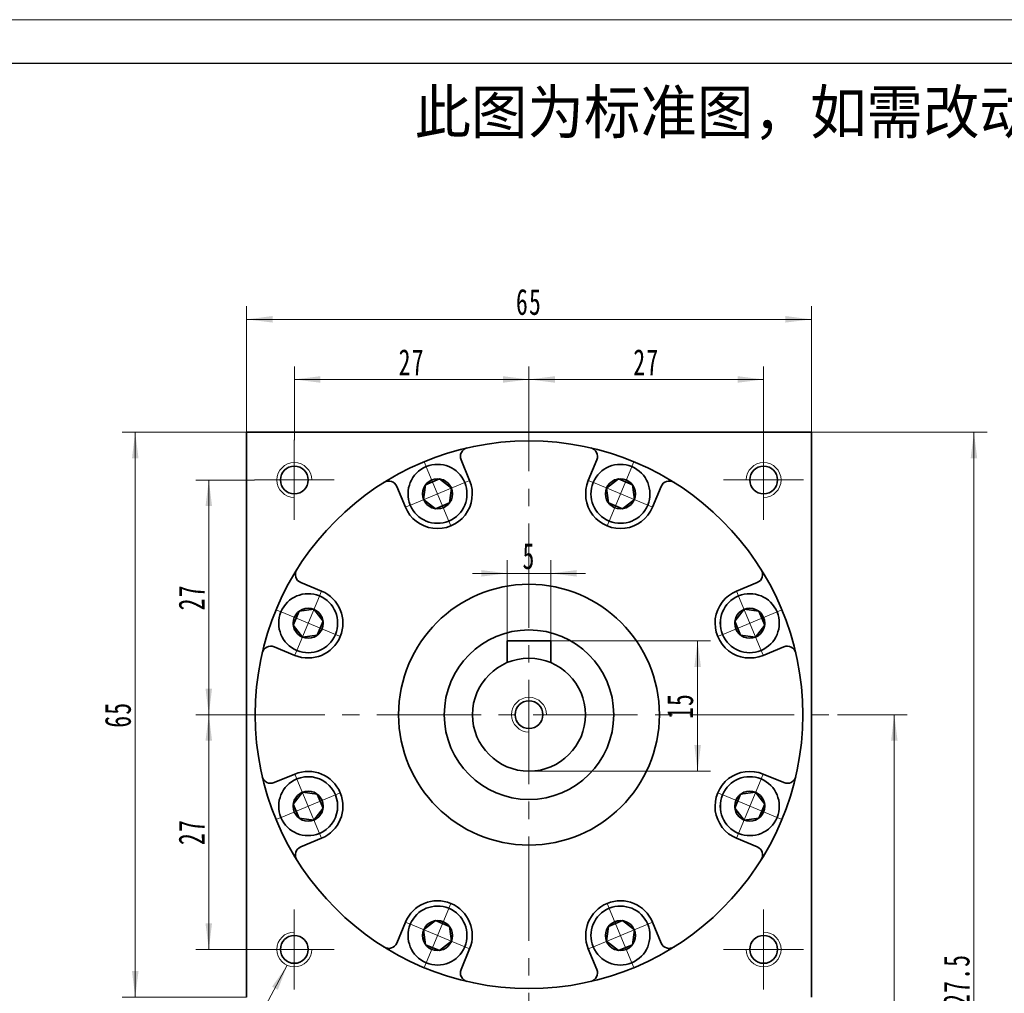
# Model space of a CAD drawing. Header units: millimetres. Extents: x -10 to 416, y 24 to 324.
# Tile 5 of 6: x 217 to 330, y 212 to 324. Entities that reach past the tile are written whole.
import ezdxf

# ---------------------------------------------------------------- set-up
doc = ezdxf.new("R2010")
doc.units = ezdxf.units.MM
doc.set_wipeout_variables(frame=1)
doc.linetypes.add('点画线', pattern=[18, 12, -2, 2, -2])
doc.layers.get('0').update_dxf_attribs({"lineweight": 35})
doc.layers.add('6文字层', color=3, linetype='Continuous')
for name, color, linetype, lineweight in [('中心线层', 1, '点画线', 18), ('图框_外框线', 7, 'Continuous', 18), ('尺寸线层', 3, 'Continuous', 18), ('粗实线层', 7, 'Continuous', 35)]:
    doc.layers.add(name, color=color, linetype=linetype, lineweight=lineweight)
doc.styles.add('标准', font='txt', dxfattribs={"width": 0.667})
doc.dimstyles.new('a4-1-1', dxfattribs={"dimtxt": 3, "dimasz": 3, "dimexe": 1.5, "dimexo": 0, "dimgap": 0.5, "dimtad": 1, "dimdec": 3, "dimdsep": 46, "dimtxsty": '标准', "dimblk": '_CAXARROW', "dimcen": 0, "dimdle": 4, "dimazin": 2, "dimtfac": 0.707107, "dimtdec": 3, "dimtix": 1, "dimtmove": 2, "dimatfit": 3, "dimfxl": 0, "dimfrac": 2, "dimtolj": 1, "dimtzin": 0, "dimarcsym": 0})

# ---------------------------------------------------------------- blocks, each defined once
blk = doc.blocks.new('*X32')
at = {"layer": '尺寸线层', "linetype": 'Continuous'}
for points in [[(248.36, 282.49), (251.36, 282.86), (251.36, 282.11)], [(275.36, 282.49), (272.36, 282.86), (272.36, 282.11)]]:
    blk.add_hatch(color=0, dxfattribs=at).paths.add_polyline_path(points, flags=0)
at = {"layer": '尺寸线层', "color": 0, "linetype": 'Continuous'}
for p, q in [((248.36, 275.52), (248.36, 283.99)), ((275.36, 279.19), (275.36, 283.99)), ((248.36, 282.49), (275.36, 282.49))]:
    blk.add_line(p, q, dxfattribs=at)
at = {"layer": '尺寸线层', "color": 0, "insert": (261.86, 284.47), "char_height": 3, "width": 6, "attachment_point": 5, "line_spacing_factor": 1.15057, "style": '标准'}
blk.add_mtext('\\T1.1;27', dxfattribs=at)
blk = doc.blocks.new('_CAXARROW')
blk.add_hatch(color=0).paths.add_polyline_path([(0, 0), (-1, 0.125), (-1, -0.125)], flags=0)
blk = doc.blocks.new('*X33')
at = {"layer": '尺寸线层', "linetype": 'Continuous'}
for points in [[(275.36, 282.49), (278.36, 282.86), (278.36, 282.11)], [(302.36, 282.49), (299.36, 282.86), (299.36, 282.11)]]:
    blk.add_hatch(color=0, dxfattribs=at).paths.add_polyline_path(points, flags=0)
at = {"layer": '尺寸线层', "color": 0, "linetype": 'Continuous'}
for p, q in [((275.36, 279.19), (275.36, 283.99)), ((302.36, 275.52), (302.36, 283.99)), ((275.36, 282.49), (302.36, 282.49))]:
    blk.add_line(p, q, dxfattribs=at)
at = {"layer": '尺寸线层', "color": 0, "insert": (288.86, 284.47), "char_height": 3, "width": 6, "attachment_point": 5, "line_spacing_factor": 1.15057, "style": '标准'}
blk.add_mtext('\\T1.1;27', dxfattribs=at)
blk = doc.blocks.new('*X34')
at = {"layer": '尺寸线层', "linetype": 'Continuous'}
for points in [[(238.52, 270.92), (238.89, 267.92), (238.14, 267.92)], [(238.52, 243.92), (238.89, 246.92), (238.14, 246.92)]]:
    blk.add_hatch(color=0, dxfattribs=at).paths.add_polyline_path(points, flags=0)
at = {"layer": '尺寸线层', "color": 0, "linetype": 'Continuous'}
for p, q in [((243.76, 270.92), (237.02, 270.92)), ((238.52, 270.92), (238.52, 243.92)), ((239.86, 243.92), (237.02, 243.92))]:
    blk.add_line(p, q, dxfattribs=at)
at = {"layer": '尺寸线层', "color": 0, "insert": (236.53, 257.42), "char_height": 3, "width": 6, "attachment_point": 5, "rotation": 90, "line_spacing_factor": 1.15057, "style": '标准'}
blk.add_mtext('\\T1.1;27', dxfattribs=at)
blk = doc.blocks.new('*X35')
at = {"layer": '尺寸线层', "linetype": 'Continuous'}
for points in [[(238.52, 243.92), (238.89, 240.92), (238.14, 240.92)], [(238.52, 216.92), (238.89, 219.92), (238.14, 219.92)]]:
    blk.add_hatch(color=0, dxfattribs=at).paths.add_polyline_path(points, flags=0)
at = {"layer": '尺寸线层', "color": 0, "linetype": 'Continuous'}
for p, q in [((239.86, 243.92), (237.02, 243.92)), ((238.52, 243.92), (238.52, 216.92)), ((243.76, 216.92), (237.02, 216.92))]:
    blk.add_line(p, q, dxfattribs=at)
at = {"layer": '尺寸线层', "color": 0, "insert": (236.53, 230.42), "char_height": 3, "width": 6, "attachment_point": 5, "rotation": 90, "line_spacing_factor": 1.15057, "style": '标准'}
blk.add_mtext('\\T1.1;27', dxfattribs=at)
blk = doc.blocks.new('*X36')
at = {"layer": '尺寸线层', "linetype": 'Continuous'}
for points in [[(230.05, 276.42), (229.68, 273.42), (230.43, 273.42)], [(230.05, 211.42), (229.68, 214.42), (230.43, 214.42)]]:
    blk.add_hatch(color=0, dxfattribs=at).paths.add_polyline_path(points, flags=0)
at = {"layer": '尺寸线层', "color": 0, "linetype": 'Continuous'}
for p, q in [((242.86, 276.42), (228.55, 276.42)), ((230.05, 211.42), (230.05, 276.42)), ((242.86, 211.42), (228.55, 211.42))]:
    blk.add_line(p, q, dxfattribs=at)
at = {"layer": '尺寸线层', "color": 0, "insert": (228.07, 243.92), "char_height": 3, "width": 6, "attachment_point": 5, "rotation": 90, "line_spacing_factor": 1.15057, "style": '标准'}
blk.add_mtext('\\T1.1;65', dxfattribs=at)
blk = doc.blocks.new('*X37')
at = {"layer": '尺寸线层', "linetype": 'Continuous'}
for points in [[(242.86, 289.4), (245.86, 289.78), (245.86, 289.03)], [(307.86, 289.4), (304.86, 289.78), (304.86, 289.03)]]:
    blk.add_hatch(color=0, dxfattribs=at).paths.add_polyline_path(points, flags=0)
at = {"layer": '尺寸线层', "color": 0, "linetype": 'Continuous'}
for p, q in [((242.86, 276.42), (242.86, 290.9)), ((307.86, 276.42), (307.86, 290.9)), ((242.86, 289.4), (307.86, 289.4))]:
    blk.add_line(p, q, dxfattribs=at)
at = {"layer": '尺寸线层', "color": 0, "insert": (275.36, 291.39), "char_height": 3, "width": 6, "attachment_point": 5, "line_spacing_factor": 1.15057, "style": '标准'}
blk.add_mtext('\\T1.1;65', dxfattribs=at)
blk = doc.blocks.new('*X38')
at = {"layer": '尺寸线层', "linetype": 'Continuous'}
for points in [[(317.39, 243.92), (317.77, 240.92), (317.02, 240.92)], [(317.39, 148.92), (317.77, 151.92), (317.02, 151.92)]]:
    blk.add_hatch(color=0, dxfattribs=at).paths.add_polyline_path(points, flags=0)
at = {"layer": '尺寸线层', "color": 0, "linetype": 'Continuous'}
for p, q in [((310.86, 243.92), (318.89, 243.92)), ((317.39, 243.92), (317.39, 148.92)), ((280.86, 148.92), (318.89, 148.92))]:
    blk.add_line(p, q, dxfattribs=at)
at = {"layer": '尺寸线层', "color": 0, "insert": (315.41, 196.42), "char_height": 3, "width": 6, "attachment_point": 5, "rotation": 90, "line_spacing_factor": 1.15057, "style": '标准'}
blk.add_mtext('\\T1.1;95', dxfattribs=at)
blk = doc.blocks.new('*X39')
at = {"layer": '尺寸线层', "linetype": 'Continuous'}
for points in [[(326.56, 276.42), (326.93, 273.42), (326.18, 273.42)], [(326.56, 148.92), (326.93, 151.92), (326.18, 151.92)]]:
    blk.add_hatch(color=0, dxfattribs=at).paths.add_polyline_path(points, flags=0)
at = {"layer": '尺寸线层', "color": 0, "linetype": 'Continuous'}
for p, q in [((307.86, 276.42), (328.06, 276.42)), ((326.56, 276.42), (326.56, 148.92)), ((280.86, 148.92), (328.06, 148.92))]:
    blk.add_line(p, q, dxfattribs=at)
at = {"layer": '尺寸线层', "color": 0, "insert": (324.57, 212.67), "char_height": 3, "width": 13.8707, "attachment_point": 5, "rotation": 90, "line_spacing_factor": 1.15057, "style": '标准'}
blk.add_mtext('\\T1.1;127.5', dxfattribs=at)
blk = doc.blocks.new('*X40')
at = {"layer": '尺寸线层', "linetype": 'Continuous'}
blk.add_hatch(color=0, dxfattribs=at).paths.add_polyline_path([(13.51, 19.45), (12.42, 16.63), (11.76, 16.99)], flags=0)
at = {"layer": '尺寸线层', "color": 0, "linetype": 'Continuous'}
blk.add_line((13.51, 19.45), (3, 0), dxfattribs=at)
at = {"layer": '尺寸线层', "color": 0}
for p, q in [((0, 6.73), (-10.53, 6.73)), ((0, 0), (0, 6.73)), ((0, 0), (-10.53, 0)), ((3, 0), (0, 0))]:
    blk.add_line(p, q, dxfattribs=at)
at = {"layer": '尺寸线层', "color": 0, "insert": (-1.5, 0.6), "char_height": 3, "width": 17.068, "attachment_point": 9, "line_spacing_factor": 1.15057, "style": '标准'}
blk.add_mtext('\\T1.1;4-M4x8\\P6个面', dxfattribs=at)
blk = doc.blocks.new('*X41')
at = {"layer": '尺寸线层', "linetype": 'Continuous'}
for points in [[(294.76, 252.42), (295.14, 249.42), (294.39, 249.42)], [(294.76, 237.42), (295.14, 240.42), (294.39, 240.42)]]:
    blk.add_hatch(color=0, dxfattribs=at).paths.add_polyline_path(points, flags=0)
at = {"layer": '尺寸线层', "color": 0, "linetype": 'Continuous'}
for p, q in [((277.86, 252.42), (296.26, 252.42)), ((294.76, 252.42), (294.76, 237.42)), ((275.36, 237.42), (296.26, 237.42))]:
    blk.add_line(p, q, dxfattribs=at)
at = {"layer": '尺寸线层', "color": 0, "insert": (292.77, 244.92), "char_height": 3, "width": 6, "attachment_point": 5, "rotation": 90, "line_spacing_factor": 1.15057, "style": '标准'}
blk.add_mtext('\\T1.1;15', dxfattribs=at)
blk = doc.blocks.new('*X42')
at = {"layer": '尺寸线层', "linetype": 'Continuous'}
for points in [[(272.86, 260.18), (269.86, 259.81), (269.86, 260.56)], [(277.86, 260.18), (280.86, 259.81), (280.86, 260.56)]]:
    blk.add_hatch(color=0, dxfattribs=at).paths.add_polyline_path(points, flags=0)
at = {"layer": '尺寸线层', "color": 0, "linetype": 'Continuous'}
for p, q in [((272.86, 252.42), (272.86, 261.68)), ((277.86, 252.42), (277.86, 261.68)), ((281.86, 260.18), (268.86, 260.18))]:
    blk.add_line(p, q, dxfattribs=at)
at = {"layer": '尺寸线层', "color": 0, "insert": (275.36, 262.15), "char_height": 3, "width": 6, "attachment_point": 5, "line_spacing_factor": 1.15057, "style": '标准'}
blk.add_mtext('\\T1.1;5', dxfattribs=at)
blk = doc.blocks.new('*X43')
at = {"layer": '中心线层', "linetype": '点画线', "lineweight": 18}
for p, q in [((0, -3.89), (0, 3.89)), ((-3.89, 0), (3.89, 0))]:
    blk.add_line(p, q, dxfattribs=at)
at = {"layer": '粗实线层'}
for p, q in [((-1.73, 0), (-0.87, 1.5)), ((-0.87, 1.5), (0.87, 1.5)), ((1.73, 0), (0.87, 1.5)), ((1.73, 0), (0.87, 1.5)), ((-1.73, 0), (-0.87, -1.5)), ((1.73, 0), (0.87, -1.5)), ((-0.87, -1.5), (0.87, -1.5))]:
    blk.add_line(p, q, dxfattribs=at)
blk.add_circle((0, 0), 1.73, dxfattribs=at)
for start, end in [(0, 180), (180, 360)]:
    blk.add_arc((0, 0), 3.39, start, end, dxfattribs=at)
blk = doc.blocks.new('提示字样')
at = {"layer": '6文字层', "insert": (1.21, 11.52), "char_height": 10, "width": 317.6795, "attachment_point": 1}
blk.add_mtext('{\\C1;此图为标准图，如需改动尺寸请联系销售经理。}', dxfattribs=at)

msp = doc.modelspace()

# ---------------------------------------------------------------- linework, layer by layer
at = {"layer": '中心线层'}
for p, q in [((275.359, 145.9217), (275.359, 279.194)), ((248.359, 266.3217), (248.359, 275.5217)), ((302.359, 275.5217), (302.359, 266.3217)), ((243.759, 270.9217), (252.959, 270.9217)), ((297.759, 270.9217), (306.959, 270.9217)), ((239.859, 243.9217), (310.859, 243.9217)), ((248.359, 212.3217), (248.359, 221.5217)), ((302.359, 221.5217), (302.359, 212.3217)), ((252.959, 216.9217), (243.759, 216.9217)), ((306.959, 216.9217), (297.759, 216.9217))]:
    msp.add_line(p, q, dxfattribs=at)
at = {"layer": '粗实线层'}
for p, q in [((242.859, 276.4217), (307.859, 276.4217)), ((242.859, 211.4217), (242.859, 276.4217)), ((307.859, 211.4217), (307.859, 276.4217)), ((268.5307, 270.8592), (267.5406, 273.2496)), ((282.1873, 270.8592), (283.1774, 273.2496)), ((261.1397, 267.7977), (260.1495, 270.1881)), ((289.5783, 267.7977), (290.5684, 270.1881)), ((251.483, 258.1411), (249.0926, 259.1312)), ((299.2349, 258.1411), (301.6254, 259.1312)), ((248.4216, 250.75), (246.0311, 251.7402)), ((277.859, 252.4217), (272.859, 252.4217)), ((272.859, 252.4217), (272.859, 249.9217)), ((277.859, 252.4217), (277.859, 249.9217)), ((302.2964, 250.75), (304.6868, 251.7402)), ((248.4216, 237.0935), (246.0311, 236.1033)), ((302.2964, 237.0935), (304.6868, 236.1033)), ((251.483, 229.7024), (249.0926, 228.7123)), ((299.2349, 229.7024), (301.6254, 228.7123)), ((261.1397, 220.0458), (260.1495, 217.6554)), ((289.5783, 220.0458), (290.5684, 217.6554)), ((268.5307, 216.9843), (267.5406, 214.5939)), ((282.1873, 216.9843), (283.1774, 214.5939))]:
    msp.add_line(p, q, dxfattribs=at)
for centre, radius in [((275.359, 243.9217), 31.5), ((248.359, 270.9217), 1.6), ((302.359, 270.9217), 1.6), ((275.359, 243.9217), 15), ((275.359, 243.9217), 9.75), ((275.359, 243.9217), 6.5), ((275.359, 243.9217), 1.6), ((248.359, 216.9217), 1.6), ((302.359, 216.9217), 1.6)]:
    msp.add_circle(centre, radius, dxfattribs=at)
for centre, radius, start, end in [((268.4644, 273.6323), 1, 103.064537, 202.500054), ((282.2535, 273.6323), 1, 337.499946, 76.935463), ((259.2257, 269.8054), 1, 22.499946, 121.935463), ((264.8352, 269.3284), 4, 202.5, 22.5), ((285.8828, 269.3284), 4, 157.5, 337.5), ((291.4923, 269.8054), 1, 58.064537, 157.500054), ((249.4753, 260.0551), 1, 148.064537, 247.500054), ((301.2427, 260.0551), 1, 292.499946, 31.935463), ((249.9523, 254.4455), 4, 247.5, 67.5), ((300.7657, 254.4455), 4, 112.5, 292.5), ((245.6485, 250.8163), 1, 67.499946, 166.935463), ((305.0695, 250.8163), 1, 13.064537, 112.500054), ((245.6485, 237.0272), 1, 193.064537, 292.500054), ((249.9523, 233.3979), 4, 292.5, 112.5), ((300.7657, 233.3979), 4, 67.5, 247.5), ((305.0695, 237.0272), 1, 247.499946, 346.935463), ((249.4753, 227.7884), 1, 112.499946, 211.935463), ((301.2427, 227.7884), 1, 328.064537, 67.500054), ((264.8352, 218.5151), 4, 337.5, 157.5), ((285.8828, 218.5151), 4, 22.5, 202.5), ((259.2257, 218.038), 1, 238.064537, 337.500054), ((291.4923, 218.038), 1, 202.499946, 301.935463), ((268.4644, 214.2112), 1, 157.499946, 256.935463), ((282.2535, 214.2112), 1, 283.064537, 22.500054)]:
    msp.add_arc(centre, radius, start, end, dxfattribs=at)
at = {"layer": '粗实线层', "lineweight": 18}
for centre, start, end in [((248.359, 270.9217), 0, 270), ((302.359, 270.9217), 270, 180), ((275.359, 243.9217), 0, 270), ((248.359, 216.9217), 90, 360), ((302.359, 216.9217), 180, 90)]:
    msp.add_arc(centre, 2, start, end, dxfattribs=at)

# ---------------------------------------------------------------- block references
at = {"layer": '尺寸线层'}
msp.add_blockref('*X40', (234.0367, 195.6404), dxfattribs=at)
at = {"layer": '粗实线层', "xscale": 0.5, "yscale": 0.5, "zscale": 0.5}
msp.add_blockref('提示字样', (261.5842, 309.9954), dxfattribs=at)

# ---------------------------------------------------------------- dimensions: what is measured, and where the dimension line sits
at = {"layer": '尺寸线层'}
for base, p1, p2, picture, middle in [((307.859, 289.4038), (242.859, 276.4217), (307.859, 276.4217), '*X37', (275.359, 291.3871)), ((275.359, 282.486), (248.359, 275.5217), (275.359, 279.194), '*X32', (261.859, 284.4692)), ((302.359, 282.486), (275.359, 279.194), (302.359, 275.5217), '*X33', (288.859, 284.4692)), ((272.859, 260.1824), (277.859, 252.4217), (272.859, 252.4217), '*X42', (275.359, 262.1488))]:
    dim = msp.add_linear_dim(base=base, p1=p1, p2=p2, dimstyle='a4-1-1', override={"dimsah": 1, "dimtfill": 1, "dimtzin": 0}, dxfattribs=at)
    dim.commit()
    dim.dimension.update_dxf_attribs({"geometry": picture, "text_midpoint": middle})
for base, p1, p2, angle, picture, middle in [((230.0515, 276.4217), (242.859, 211.4217), (242.859, 276.4217), 90, '*X36', (228.0683, 243.9217)), ((326.5568, 148.9217), (307.859, 276.4217), (280.859, 148.9217), 270, '*X39', (324.5652, 212.6717)), ((238.5159, 243.9217), (243.759, 270.9217), (239.859, 243.9217), 270, '*X34', (236.5326, 257.4217)), ((294.7636, 237.4217), (277.859, 252.4217), (275.359, 237.4217), 270, '*X41', (292.772, 244.9217)), ((238.5159, 216.9217), (239.859, 243.9217), (243.759, 216.9217), 270, '*X35', (236.5326, 230.4217)), ((317.3919, 148.9217), (310.859, 243.9217), (280.859, 148.9217), 270, '*X38', (315.4086, 196.4217))]:
    dim = msp.add_linear_dim(base=base, p1=p1, p2=p2, angle=angle, dimstyle='a4-1-1', override={"dimsah": 1, "dimtfill": 1, "dimtzin": 0}, dxfattribs=at)
    dim.commit()
    dim.dimension.update_dxf_attribs({"geometry": picture, "text_midpoint": middle})

# ---------------------------------------------------------------- next in the draw order: wipeouts: each hides what was drawn before it
for points in [[(267.9671, 270.6257), (267.959, 270.6451), (267.9508, 270.6645), (267.9424, 270.6838), (267.934, 270.7031), (267.9254, 270.7223), (267.9166, 270.7415), (267.9078, 270.7606), (267.8989, 270.7796), (267.8898, 270.7986), (267.8806, 270.8176), (267.8713, 270.8365), (267.8619, 270.8553), (267.8523, 270.8741), (267.8427, 270.8928), (267.8329, 270.9114), (267.823, 270.93), (267.813, 270.9485), (267.8029, 270.967), (267.7927, 270.9854), (267.7823, 271.0037), (267.7719, 271.022), (267.7613, 271.0402), (267.7506, 271.0583), (267.7398, 271.0764), (267.7289, 271.0944), (267.7179, 271.1123), (267.7067, 271.1302), (267.6955, 271.148), (267.6841, 271.1657), (267.6727, 271.1834), (267.6727, 271.1834), (267.5841, 271.3123), (267.4896, 271.437), (267.3895, 271.5572), (267.284, 271.6727), (267.1732, 271.7832), (267.0575, 271.8884), (266.937, 271.9882), (266.8121, 272.0823), (266.6829, 272.1706), (266.5498, 272.2528), (266.4131, 272.3288), (266.273, 272.3984), (266.1298, 272.4615), (265.9839, 272.5179), (265.8356, 272.5675), (265.6851, 272.6102), (265.5328, 272.6459), (265.379, 272.6745), (265.224, 272.6961), (265.0682, 272.7104), (264.912, 272.7176), (264.7555, 272.7175), (264.5993, 272.7102), (264.4435, 272.6957), (264.2886, 272.6741), (264.1348, 272.6453), (263.9825, 272.6094), (263.8321, 272.5666), (263.6838, 272.5169), (263.5379, 272.4604), (263.5379, 272.4604), (263.3948, 272.3972), (263.2547, 272.3275), (263.1181, 272.2514), (262.9851, 272.169), (262.856, 272.0807), (262.7311, 271.9864), (262.6107, 271.8865), (262.4951, 271.7812), (262.3844, 271.6706), (262.279, 271.5551), (262.179, 271.4348), (262.0846, 271.31), (261.9961, 271.181), (261.9137, 271.048), (261.8375, 270.9114), (261.7676, 270.7714), (261.7043, 270.6284), (261.6477, 270.4826), (261.5979, 270.3343), (261.5549, 270.1839), (261.5189, 270.0316), (261.49, 269.8779), (261.4682, 269.723), (261.4536, 269.5672), (261.4462, 269.411), (261.446, 269.2545), (261.453, 269.0982), (261.4672, 268.9425), (261.4886, 268.7875), (261.5171, 268.6337), (261.5171, 268.6337), (261.5215, 268.6131), (261.526, 268.5925), (261.5307, 268.572), (261.5354, 268.5515), (261.5403, 268.531), (261.5453, 268.5106), (261.5505, 268.4901), (261.5557, 268.4698), (261.5611, 268.4494), (261.5667, 268.4291), (261.5723, 268.4088), (261.5781, 268.3886), (261.584, 268.3684), (261.59, 268.3482), (261.5962, 268.3281), (261.6024, 268.308), (261.6088, 268.2879), (261.6153, 268.2679), (261.622, 268.2479), (261.6288, 268.228), (261.6357, 268.2081), (261.6427, 268.1883), (261.6498, 268.1685), (261.6571, 268.1487), (261.6645, 268.129), (261.672, 268.1093), (261.6796, 268.0897), (261.6874, 268.0701), (261.6952, 268.0506), (261.7032, 268.0311), (261.7032, 268.0311), (261.7754, 267.869), (261.856, 267.7109), (261.9447, 267.5572), (262.0414, 267.4083), (262.1457, 267.2647), (262.2574, 267.1268), (262.3762, 266.9949), (262.5017, 266.8694), (262.6336, 266.7506), (262.7715, 266.639), (262.9151, 266.5346), (263.0639, 266.438), (263.2176, 266.3492), (263.3758, 266.2687), (263.5379, 266.1965), (263.7036, 266.1329), (263.8724, 266.078), (264.0438, 266.0321), (264.2174, 265.9952), (264.3927, 265.9674), (264.5692, 265.9489), (264.7465, 265.9396), (264.9239, 265.9396), (265.1012, 265.9489), (265.2777, 265.9674), (265.453, 265.9952), (265.6266, 266.0321), (265.798, 266.078), (265.9668, 266.1329), (266.1325, 266.1965), (266.1325, 266.1965), (266.2946, 266.2687), (266.4528, 266.3492), (266.6065, 266.438), (266.7553, 266.5346), (266.8989, 266.639), (267.0368, 266.7506), (267.1687, 266.8694), (267.2942, 266.9949), (267.413, 267.1268), (267.5247, 267.2647), (267.629, 267.4083), (267.7256, 267.5572), (267.8144, 267.7109), (267.895, 267.869), (267.9671, 268.0311), (268.0307, 268.1968), (268.0856, 268.3656), (268.1315, 268.537), (268.1684, 268.7106), (268.1962, 268.8859), (268.2147, 269.0624), (268.224, 269.2397), (268.224, 269.4172), (268.2147, 269.5944), (268.1962, 269.7709), (268.1684, 269.9462), (268.1315, 270.1198), (268.0856, 270.2912), (268.0307, 270.46)], [(289.0147, 268.0311), (289.0227, 268.0506), (289.0306, 268.0701), (289.0384, 268.0897), (289.046, 268.1093), (289.0535, 268.129), (289.0609, 268.1487), (289.0681, 268.1685), (289.0753, 268.1883), (289.0823, 268.2081), (289.0892, 268.228), (289.096, 268.2479), (289.1026, 268.2679), (289.1091, 268.2879), (289.1155, 268.308), (289.1218, 268.3281), (289.128, 268.3482), (289.134, 268.3684), (289.1399, 268.3886), (289.1457, 268.4088), (289.1513, 268.4291), (289.1568, 268.4494), (289.1622, 268.4698), (289.1675, 268.4901), (289.1726, 268.5106), (289.1777, 268.531), (289.1825, 268.5515), (289.1873, 268.572), (289.1919, 268.5925), (289.1964, 268.6131), (289.2008, 268.6337), (289.2008, 268.6337), (289.2293, 268.7875), (289.2507, 268.9425), (289.265, 269.0982), (289.272, 269.2545), (289.2718, 269.411), (289.2644, 269.5672), (289.2497, 269.723), (289.228, 269.8779), (289.199, 270.0316), (289.1631, 270.1839), (289.1201, 270.3343), (289.0703, 270.4826), (289.0136, 270.6284), (288.9503, 270.7714), (288.8805, 270.9114), (288.8043, 271.048), (288.7218, 271.181), (288.6333, 271.31), (288.539, 271.4348), (288.439, 271.5551), (288.3336, 271.6706), (288.2229, 271.7812), (288.1072, 271.8865), (287.9869, 271.9864), (287.862, 272.0807), (287.7329, 272.169), (287.5999, 272.2514), (287.4632, 272.3275), (287.3232, 272.3972), (287.1801, 272.4604), (287.1801, 272.4604), (287.0342, 272.5169), (286.8859, 272.5666), (286.7354, 272.6094), (286.5832, 272.6453), (286.4294, 272.6741), (286.2745, 272.6957), (286.1187, 272.7102), (285.9624, 272.7175), (285.806, 272.7176), (285.6497, 272.7104), (285.494, 272.6961), (285.339, 272.6745), (285.1852, 272.6459), (285.0329, 272.6102), (284.8824, 272.5675), (284.7341, 272.5179), (284.5881, 272.4615), (284.445, 272.3984), (284.3049, 272.3288), (284.1681, 272.2528), (284.0351, 272.1706), (283.9059, 272.0823), (283.781, 271.9882), (283.6605, 271.8884), (283.5448, 271.7832), (283.434, 271.6727), (283.3285, 271.5572), (283.2284, 271.437), (283.1339, 271.3123), (283.0453, 271.1834), (283.0453, 271.1834), (283.0338, 271.1657), (283.0225, 271.148), (283.0112, 271.1302), (283.0001, 271.1123), (282.9891, 271.0944), (282.9782, 271.0764), (282.9674, 271.0583), (282.9567, 271.0402), (282.9461, 271.022), (282.9357, 271.0037), (282.9253, 270.9854), (282.9151, 270.967), (282.905, 270.9485), (282.895, 270.93), (282.8851, 270.9114), (282.8753, 270.8928), (282.8656, 270.8741), (282.8561, 270.8553), (282.8467, 270.8365), (282.8374, 270.8176), (282.8282, 270.7986), (282.8191, 270.7796), (282.8102, 270.7606), (282.8013, 270.7415), (282.7926, 270.7223), (282.784, 270.7031), (282.7755, 270.6838), (282.7672, 270.6645), (282.7589, 270.6451), (282.7508, 270.6257), (282.7508, 270.6257), (282.6872, 270.46), (282.6324, 270.2912), (282.5864, 270.1198), (282.5495, 269.9462), (282.5218, 269.7709), (282.5032, 269.5944), (282.4939, 269.4172), (282.4939, 269.2397), (282.5032, 269.0624), (282.5218, 268.8859), (282.5495, 268.7106), (282.5864, 268.537), (282.6324, 268.3656), (282.6872, 268.1968), (282.7508, 268.0311), (282.823, 267.869), (282.9036, 267.7109), (282.9923, 267.5572), (283.089, 267.4083), (283.1933, 267.2647), (283.305, 267.1268), (283.4238, 266.9949), (283.5493, 266.8694), (283.6812, 266.7506), (283.8191, 266.639), (283.9627, 266.5346), (284.1115, 266.438), (284.2652, 266.3492), (284.4233, 266.2687), (284.5855, 266.1965), (284.5855, 266.1965), (284.7512, 266.1329), (284.92, 266.078), (285.0914, 266.0321), (285.265, 265.9952), (285.4403, 265.9674), (285.6168, 265.9489), (285.794, 265.9396), (285.9715, 265.9396), (286.1488, 265.9489), (286.3253, 265.9674), (286.5006, 265.9952), (286.6742, 266.0321), (286.8456, 266.078), (287.0144, 266.1329), (287.1801, 266.1965), (287.3422, 266.2687), (287.5004, 266.3492), (287.6541, 266.438), (287.8029, 266.5346), (287.9465, 266.639), (288.0844, 266.7506), (288.2163, 266.8694), (288.3418, 266.9949), (288.4606, 267.1268), (288.5722, 267.2647), (288.6766, 267.4083), (288.7732, 267.5572), (288.862, 267.7109), (288.9425, 267.869)], [(251.2496, 257.5775), (251.2301, 257.5855), (251.2106, 257.5934), (251.191, 257.6011), (251.1714, 257.6087), (251.1517, 257.6162), (251.132, 257.6236), (251.1123, 257.6309), (251.0925, 257.638), (251.0726, 257.6451), (251.0527, 257.652), (251.0328, 257.6587), (251.0128, 257.6654), (250.9928, 257.6719), (250.9728, 257.6783), (250.9527, 257.6846), (250.9325, 257.6907), (250.9124, 257.6967), (250.8921, 257.7026), (250.8719, 257.7084), (250.8516, 257.7141), (250.8313, 257.7196), (250.811, 257.725), (250.7906, 257.7303), (250.7702, 257.7354), (250.7497, 257.7404), (250.7292, 257.7453), (250.7087, 257.7501), (250.6882, 257.7547), (250.6676, 257.7592), (250.647, 257.7636), (250.647, 257.7636), (250.4932, 257.7921), (250.3383, 257.8135), (250.1825, 257.8277), (250.0262, 257.8347), (249.8698, 257.8345), (249.7135, 257.8271), (249.5578, 257.8125), (249.4029, 257.7907), (249.2491, 257.7618), (249.0969, 257.7258), (248.9464, 257.6829), (248.7982, 257.633), (248.6523, 257.5764), (248.5093, 257.5131), (248.3693, 257.4432), (248.2327, 257.367), (248.0998, 257.2846), (247.9708, 257.1961), (247.846, 257.1017), (247.7257, 257.0017), (247.6101, 256.8963), (247.4995, 256.7856), (247.3942, 256.67), (247.2943, 256.5496), (247.2001, 256.4247), (247.1117, 256.2957), (247.0294, 256.1626), (246.9533, 256.026), (246.8835, 255.8859), (246.8203, 255.7428), (246.8203, 255.7428), (246.7638, 255.597), (246.7141, 255.4486), (246.6713, 255.2982), (246.6354, 255.1459), (246.6067, 254.9921), (246.585, 254.8372), (246.5705, 254.6815), (246.5632, 254.5252), (246.5632, 254.3688), (246.5703, 254.2125), (246.5847, 254.0567), (246.6062, 253.9018), (246.6348, 253.748), (246.6706, 253.5957), (246.7133, 253.4452), (246.7629, 253.2968), (246.8192, 253.1509), (246.8823, 253.0077), (246.9519, 252.8676), (247.0279, 252.7309), (247.1101, 252.5978), (247.1984, 252.4687), (247.2925, 252.3437), (247.3923, 252.2232), (247.4976, 252.1075), (247.608, 251.9968), (247.7235, 251.8912), (247.8437, 251.7911), (247.9684, 251.6967), (248.0973, 251.6081), (248.0973, 251.6081), (248.115, 251.5966), (248.1327, 251.5852), (248.1505, 251.574), (248.1684, 251.5629), (248.1863, 251.5518), (248.2043, 251.5409), (248.2224, 251.5301), (248.2405, 251.5194), (248.2587, 251.5089), (248.277, 251.4984), (248.2953, 251.4881), (248.3137, 251.4778), (248.3322, 251.4677), (248.3507, 251.4577), (248.3693, 251.4478), (248.388, 251.4381), (248.4067, 251.4284), (248.4254, 251.4189), (248.4443, 251.4094), (248.4631, 251.4001), (248.4821, 251.3909), (248.5011, 251.3819), (248.5201, 251.3729), (248.5392, 251.3641), (248.5584, 251.3554), (248.5776, 251.3468), (248.5969, 251.3383), (248.6162, 251.3299), (248.6356, 251.3217), (248.655, 251.3136), (248.655, 251.3136), (248.8207, 251.25), (248.9895, 251.1951), (249.1609, 251.1492), (249.3345, 251.1123), (249.5098, 251.0845), (249.6863, 251.066), (249.8636, 251.0567), (250.041, 251.0567), (250.2183, 251.066), (250.3948, 251.0845), (250.5701, 251.1123), (250.7437, 251.1492), (250.9151, 251.1951), (251.0839, 251.25), (251.2496, 251.3136), (251.4117, 251.3858), (251.5699, 251.4663), (251.7236, 251.5551), (251.8724, 251.6517), (252.016, 251.7561), (252.1539, 251.8678), (252.2858, 251.9865), (252.4113, 252.112), (252.5301, 252.2439), (252.6418, 252.3818), (252.7461, 252.5254), (252.8428, 252.6743), (252.9315, 252.828), (253.0121, 252.9861), (253.0843, 253.1482), (253.0843, 253.1482), (253.1479, 253.3139), (253.2027, 253.4827), (253.2486, 253.6542), (253.2855, 253.8278), (253.3133, 254.003), (253.3319, 254.1796), (253.3411, 254.3568), (253.3411, 254.5343), (253.3319, 254.7115), (253.3133, 254.888), (253.2855, 255.0633), (253.2486, 255.2369), (253.2027, 255.4083), (253.1479, 255.5771), (253.0843, 255.7428), (253.0121, 255.905), (252.9315, 256.0631), (252.8428, 256.2168), (252.7461, 256.3656), (252.6418, 256.5092), (252.5301, 256.6472), (252.4113, 256.7791), (252.2858, 256.9046), (252.1539, 257.0233), (252.016, 257.135), (251.8724, 257.2393), (251.7236, 257.336), (251.5699, 257.4247), (251.4117, 257.5053)], [(302.063, 251.3136), (302.0824, 251.3217), (302.1018, 251.3299), (302.1211, 251.3383), (302.1404, 251.3468), (302.1596, 251.3554), (302.1787, 251.3641), (302.1978, 251.3729), (302.2169, 251.3819), (302.2359, 251.3909), (302.2548, 251.4001), (302.2737, 251.4094), (302.2925, 251.4189), (302.3113, 251.4284), (302.33, 251.4381), (302.3487, 251.4478), (302.3672, 251.4577), (302.3858, 251.4677), (302.4042, 251.4778), (302.4226, 251.4881), (302.441, 251.4984), (302.4592, 251.5089), (302.4774, 251.5194), (302.4956, 251.5301), (302.5136, 251.5409), (302.5316, 251.5518), (302.5496, 251.5629), (302.5674, 251.574), (302.5852, 251.5852), (302.603, 251.5966), (302.6206, 251.6081), (302.6206, 251.6081), (302.7496, 251.6967), (302.8743, 251.7911), (302.9945, 251.8912), (303.1099, 251.9968), (303.2204, 252.1075), (303.3257, 252.2232), (303.4255, 252.3437), (303.5196, 252.4687), (303.6079, 252.5978), (303.6901, 252.7309), (303.7661, 252.8676), (303.8357, 253.0077), (303.8987, 253.1509), (303.9551, 253.2968), (304.0047, 253.4452), (304.0474, 253.5957), (304.0831, 253.748), (304.1118, 253.9018), (304.1333, 254.0567), (304.1477, 254.2125), (304.1548, 254.3688), (304.1547, 254.5252), (304.1475, 254.6815), (304.133, 254.8372), (304.1113, 254.9921), (304.0825, 255.1459), (304.0467, 255.2982), (304.0039, 255.4486), (303.9541, 255.597), (303.8976, 255.7428), (303.8976, 255.7428), (303.8344, 255.8859), (303.7647, 256.026), (303.6886, 256.1626), (303.6063, 256.2957), (303.5179, 256.4247), (303.4237, 256.5496), (303.3238, 256.67), (303.2184, 256.7856), (303.1079, 256.8963), (302.9923, 257.0017), (302.872, 257.1017), (302.7472, 257.1961), (302.6182, 257.2846), (302.4853, 257.367), (302.3487, 257.4432), (302.2087, 257.5131), (302.0656, 257.5764), (301.9198, 257.633), (301.7715, 257.6829), (301.6211, 257.7258), (301.4689, 257.7618), (301.3151, 257.7907), (301.1602, 257.8125), (301.0045, 257.8271), (300.8482, 257.8345), (300.6918, 257.8347), (300.5355, 257.8277), (300.3797, 257.8135), (300.2247, 257.7921), (300.0709, 257.7636), (300.0709, 257.7636), (300.0503, 257.7592), (300.0298, 257.7547), (300.0092, 257.7501), (299.9887, 257.7453), (299.9683, 257.7404), (299.9478, 257.7354), (299.9274, 257.7303), (299.907, 257.725), (299.8867, 257.7196), (299.8664, 257.7141), (299.8461, 257.7084), (299.8258, 257.7026), (299.8056, 257.6967), (299.7855, 257.6907), (299.7653, 257.6846), (299.7452, 257.6783), (299.7252, 257.6719), (299.7052, 257.6654), (299.6852, 257.6587), (299.6652, 257.652), (299.6454, 257.6451), (299.6255, 257.638), (299.6057, 257.6309), (299.5859, 257.6236), (299.5662, 257.6162), (299.5466, 257.6087), (299.5269, 257.6011), (299.5074, 257.5934), (299.4879, 257.5855), (299.4684, 257.5775), (299.4684, 257.5775), (299.3062, 257.5053), (299.1481, 257.4247), (298.9944, 257.336), (298.8456, 257.2393), (298.702, 257.135), (298.564, 257.0233), (298.4322, 256.9046), (298.3067, 256.7791), (298.1879, 256.6472), (298.0762, 256.5092), (297.9719, 256.3656), (297.8752, 256.2168), (297.7865, 256.0631), (297.7059, 255.905), (297.6337, 255.7428), (297.5701, 255.5771), (297.5153, 255.4083), (297.4693, 255.2369), (297.4324, 255.0633), (297.4047, 254.888), (297.3861, 254.7115), (297.3768, 254.5343), (297.3768, 254.3568), (297.3861, 254.1796), (297.4047, 254.003), (297.4324, 253.8278), (297.4693, 253.6542), (297.5153, 253.4827), (297.5701, 253.3139), (297.6337, 253.1482), (297.6337, 253.1482), (297.7059, 252.9861), (297.7865, 252.828), (297.8752, 252.6743), (297.9719, 252.5254), (298.0762, 252.3818), (298.1879, 252.2439), (298.3067, 252.112), (298.4322, 251.9865), (298.564, 251.8678), (298.702, 251.7561), (298.8456, 251.6517), (298.9944, 251.5551), (299.1481, 251.4663), (299.3062, 251.3858), (299.4684, 251.3136), (299.6341, 251.25), (299.8029, 251.1951), (299.9743, 251.1492), (300.1479, 251.1123), (300.3232, 251.0845), (300.4997, 251.066), (300.6769, 251.0567), (300.8544, 251.0567), (301.0317, 251.066), (301.2082, 251.0845), (301.3835, 251.1123), (301.5571, 251.1492), (301.7285, 251.1951), (301.8973, 251.25)], [(248.655, 236.5299), (248.6356, 236.5218), (248.6162, 236.5135), (248.5969, 236.5052), (248.5776, 236.4967), (248.5584, 236.4881), (248.5392, 236.4794), (248.5201, 236.4706), (248.5011, 236.4616), (248.4821, 236.4525), (248.4631, 236.4433), (248.4443, 236.434), (248.4254, 236.4246), (248.4067, 236.4151), (248.388, 236.4054), (248.3693, 236.3957), (248.3507, 236.3858), (248.3322, 236.3758), (248.3137, 236.3656), (248.2953, 236.3554), (248.277, 236.3451), (248.2587, 236.3346), (248.2405, 236.324), (248.2224, 236.3133), (248.2043, 236.3025), (248.1863, 236.2916), (248.1684, 236.2806), (248.1505, 236.2695), (248.1327, 236.2582), (248.115, 236.2469), (248.0973, 236.2354), (248.0973, 236.2354), (247.9684, 236.1468), (247.8437, 236.0524), (247.7235, 235.9523), (247.608, 235.8467), (247.4976, 235.736), (247.3923, 235.6202), (247.2925, 235.4998), (247.1984, 235.3748), (247.1101, 235.2457), (247.0279, 235.1126), (246.9519, 234.9758), (246.8823, 234.8357), (246.8192, 234.6926), (246.7629, 234.5467), (246.7133, 234.3983), (246.6706, 234.2478), (246.6348, 234.0955), (246.6062, 233.9417), (246.5847, 233.7868), (246.5703, 233.631), (246.5632, 233.4747), (246.5632, 233.3183), (246.5705, 233.162), (246.585, 233.0063), (246.6067, 232.8513), (246.6354, 232.6976), (246.6713, 232.5453), (246.7141, 232.3948), (246.7638, 232.2465), (246.8203, 232.1006), (246.8203, 232.1006), (246.8835, 231.9575), (246.9533, 231.8175), (247.0294, 231.6808), (247.1117, 231.5478), (247.2001, 231.4187), (247.2943, 231.2939), (247.3942, 231.1735), (247.4995, 231.0578), (247.6101, 230.9472), (247.7257, 230.8417), (247.846, 230.7417), (247.9708, 230.6474), (248.0998, 230.5589), (248.2327, 230.4765), (248.3693, 230.4002), (248.5093, 230.3304), (248.6523, 230.2671), (248.7982, 230.2105), (248.9464, 230.1606), (249.0969, 230.1176), (249.2491, 230.0817), (249.4029, 230.0528), (249.5578, 230.031), (249.7135, 230.0164), (249.8698, 230.0089), (250.0262, 230.0087), (250.1825, 230.0158), (250.3383, 230.03), (250.4932, 230.0514), (250.647, 230.0799), (250.647, 230.0799), (250.6676, 230.0843), (250.6882, 230.0888), (250.7087, 230.0934), (250.7292, 230.0982), (250.7497, 230.1031), (250.7702, 230.1081), (250.7906, 230.1132), (250.811, 230.1185), (250.8313, 230.1239), (250.8516, 230.1294), (250.8719, 230.1351), (250.8921, 230.1408), (250.9124, 230.1467), (250.9325, 230.1528), (250.9527, 230.1589), (250.9728, 230.1652), (250.9928, 230.1716), (251.0128, 230.1781), (251.0328, 230.1847), (251.0527, 230.1915), (251.0726, 230.1984), (251.0925, 230.2054), (251.1123, 230.2126), (251.132, 230.2198), (251.1517, 230.2272), (251.1714, 230.2347), (251.191, 230.2424), (251.2106, 230.2501), (251.2301, 230.258), (251.2496, 230.266), (251.2496, 230.266), (251.4117, 230.3382), (251.5699, 230.4188), (251.7236, 230.5075), (251.8724, 230.6042), (252.016, 230.7085), (252.1539, 230.8202), (252.2858, 230.9389), (252.4113, 231.0644), (252.5301, 231.1963), (252.6418, 231.3342), (252.7461, 231.4778), (252.8428, 231.6267), (252.9315, 231.7804), (253.0121, 231.9385), (253.0843, 232.1006), (253.1479, 232.2663), (253.2027, 232.4351), (253.2486, 232.6066), (253.2855, 232.7802), (253.3133, 232.9555), (253.3319, 233.132), (253.3411, 233.3092), (253.3411, 233.4867), (253.3319, 233.6639), (253.3133, 233.8404), (253.2855, 234.0157), (253.2486, 234.1893), (253.2027, 234.3608), (253.1479, 234.5295), (253.0843, 234.6952), (253.0843, 234.6952), (253.0121, 234.8574), (252.9315, 235.0155), (252.8428, 235.1692), (252.7461, 235.3181), (252.6418, 235.4616), (252.5301, 235.5996), (252.4113, 235.7315), (252.2858, 235.857), (252.1539, 235.9757), (252.016, 236.0874), (251.8724, 236.1917), (251.7236, 236.2884), (251.5699, 236.3771), (251.4117, 236.4577), (251.2496, 236.5299), (251.0839, 236.5935), (250.9151, 236.6483), (250.7437, 236.6943), (250.5701, 236.7312), (250.3948, 236.7589), (250.2183, 236.7775), (250.041, 236.7868), (249.8636, 236.7868), (249.6863, 236.7775), (249.5098, 236.7589), (249.3345, 236.7312), (249.1609, 236.6943), (248.9895, 236.6483), (248.8207, 236.5935)], [(299.4684, 230.266), (299.4879, 230.258), (299.5074, 230.2501), (299.5269, 230.2424), (299.5466, 230.2347), (299.5662, 230.2272), (299.5859, 230.2198), (299.6057, 230.2126), (299.6255, 230.2054), (299.6454, 230.1984), (299.6652, 230.1915), (299.6852, 230.1847), (299.7052, 230.1781), (299.7252, 230.1716), (299.7452, 230.1652), (299.7653, 230.1589), (299.7855, 230.1528), (299.8056, 230.1467), (299.8258, 230.1408), (299.8461, 230.1351), (299.8664, 230.1294), (299.8867, 230.1239), (299.907, 230.1185), (299.9274, 230.1132), (299.9478, 230.1081), (299.9683, 230.1031), (299.9887, 230.0982), (300.0092, 230.0934), (300.0298, 230.0888), (300.0503, 230.0843), (300.0709, 230.0799), (300.0709, 230.0799), (300.2247, 230.0514), (300.3797, 230.03), (300.5355, 230.0158), (300.6918, 230.0087), (300.8482, 230.0089), (301.0045, 230.0164), (301.1602, 230.031), (301.3151, 230.0528), (301.4689, 230.0817), (301.6211, 230.1176), (301.7715, 230.1606), (301.9198, 230.2105), (302.0656, 230.2671), (302.2087, 230.3304), (302.3487, 230.4002), (302.4853, 230.4765), (302.6182, 230.5589), (302.7472, 230.6474), (302.872, 230.7417), (302.9923, 230.8417), (303.1079, 230.9472), (303.2184, 231.0578), (303.3238, 231.1735), (303.4237, 231.2939), (303.5179, 231.4187), (303.6063, 231.5478), (303.6886, 231.6808), (303.7647, 231.8175), (303.8344, 231.9575), (303.8976, 232.1006), (303.8976, 232.1006), (303.9541, 232.2465), (304.0039, 232.3948), (304.0467, 232.5453), (304.0825, 232.6976), (304.1113, 232.8513), (304.133, 233.0063), (304.1475, 233.162), (304.1547, 233.3183), (304.1548, 233.4747), (304.1477, 233.631), (304.1333, 233.7868), (304.1118, 233.9417), (304.0831, 234.0955), (304.0474, 234.2478), (304.0047, 234.3983), (303.9551, 234.5467), (303.8987, 234.6926), (303.8357, 234.8357), (303.7661, 234.9758), (303.6901, 235.1126), (303.6079, 235.2457), (303.5196, 235.3748), (303.4255, 235.4998), (303.3257, 235.6202), (303.2204, 235.736), (303.1099, 235.8467), (302.9945, 235.9523), (302.8743, 236.0524), (302.7496, 236.1468), (302.6206, 236.2354), (302.6206, 236.2354), (302.603, 236.2469), (302.5852, 236.2582), (302.5674, 236.2695), (302.5496, 236.2806), (302.5316, 236.2916), (302.5136, 236.3025), (302.4956, 236.3133), (302.4774, 236.324), (302.4592, 236.3346), (302.441, 236.3451), (302.4226, 236.3554), (302.4042, 236.3656), (302.3858, 236.3758), (302.3672, 236.3858), (302.3487, 236.3957), (302.33, 236.4054), (302.3113, 236.4151), (302.2925, 236.4246), (302.2737, 236.434), (302.2548, 236.4433), (302.2359, 236.4525), (302.2169, 236.4616), (302.1978, 236.4706), (302.1787, 236.4794), (302.1596, 236.4881), (302.1404, 236.4967), (302.1211, 236.5052), (302.1018, 236.5135), (302.0824, 236.5218), (302.063, 236.5299), (302.063, 236.5299), (301.8973, 236.5935), (301.7285, 236.6483), (301.5571, 236.6943), (301.3835, 236.7312), (301.2082, 236.7589), (301.0317, 236.7775), (300.8544, 236.7868), (300.6769, 236.7868), (300.4997, 236.7775), (300.3232, 236.7589), (300.1479, 236.7312), (299.9743, 236.6943), (299.8029, 236.6483), (299.6341, 236.5935), (299.4684, 236.5299), (299.3062, 236.4577), (299.1481, 236.3771), (298.9944, 236.2884), (298.8456, 236.1917), (298.702, 236.0874), (298.564, 235.9757), (298.4322, 235.857), (298.3067, 235.7315), (298.1879, 235.5996), (298.0762, 235.4616), (297.9719, 235.3181), (297.8752, 235.1692), (297.7865, 235.0155), (297.7059, 234.8574), (297.6337, 234.6952), (297.6337, 234.6952), (297.5701, 234.5295), (297.5153, 234.3608), (297.4693, 234.1893), (297.4324, 234.0157), (297.4047, 233.8404), (297.3861, 233.6639), (297.3768, 233.4867), (297.3768, 233.3092), (297.3861, 233.132), (297.4047, 232.9555), (297.4324, 232.7802), (297.4693, 232.6066), (297.5153, 232.4351), (297.5701, 232.2663), (297.6337, 232.1006), (297.7059, 231.9385), (297.7865, 231.7804), (297.8752, 231.6267), (297.9719, 231.4778), (298.0762, 231.3342), (298.1879, 231.1963), (298.3067, 231.0644), (298.4322, 230.9389), (298.564, 230.8202), (298.702, 230.7085), (298.8456, 230.6042), (298.9944, 230.5075), (299.1481, 230.4188), (299.3062, 230.3382)], [(261.7032, 219.8123), (261.6952, 219.7929), (261.6874, 219.7734), (261.6796, 219.7538), (261.672, 219.7342), (261.6645, 219.7145), (261.6571, 219.6948), (261.6498, 219.675), (261.6427, 219.6552), (261.6357, 219.6354), (261.6288, 219.6155), (261.622, 219.5955), (261.6153, 219.5756), (261.6088, 219.5556), (261.6024, 219.5355), (261.5962, 219.5154), (261.59, 219.4953), (261.584, 219.4751), (261.5781, 219.4549), (261.5723, 219.4347), (261.5667, 219.4144), (261.5611, 219.3941), (261.5557, 219.3737), (261.5505, 219.3533), (261.5453, 219.3329), (261.5403, 219.3125), (261.5354, 219.292), (261.5307, 219.2715), (261.526, 219.251), (261.5215, 219.2304), (261.5171, 219.2098), (261.5171, 219.2098), (261.4886, 219.056), (261.4672, 218.901), (261.453, 218.7452), (261.446, 218.589), (261.4462, 218.4325), (261.4536, 218.2763), (261.4682, 218.1205), (261.49, 217.9656), (261.5189, 217.8119), (261.5549, 217.6596), (261.5979, 217.5092), (261.6477, 217.3609), (261.7043, 217.2151), (261.7676, 217.072), (261.8375, 216.9321), (261.9137, 216.7955), (261.9961, 216.6625), (262.0846, 216.5335), (262.179, 216.4087), (262.279, 216.2884), (262.3844, 216.1729), (262.4951, 216.0623), (262.6107, 215.9569), (262.7311, 215.8571), (262.856, 215.7628), (262.9851, 215.6744), (263.1181, 215.5921), (263.2547, 215.516), (263.3948, 215.4463), (263.5379, 215.3831), (263.5379, 215.3831), (263.6838, 215.3266), (263.8321, 215.2769), (263.9825, 215.234), (264.1348, 215.1982), (264.2886, 215.1694), (264.4435, 215.1478), (264.5993, 215.1333), (264.7555, 215.126), (264.912, 215.1259), (265.0682, 215.1331), (265.224, 215.1474), (265.379, 215.1689), (265.5328, 215.1976), (265.6851, 215.2333), (265.8356, 215.276), (265.9839, 215.3256), (266.1298, 215.382), (266.273, 215.4451), (266.4131, 215.5147), (266.5498, 215.5906), (266.6829, 215.6729), (266.8121, 215.7611), (266.937, 215.8553), (267.0575, 215.9551), (267.1732, 216.0603), (267.284, 216.1708), (267.3895, 216.2863), (267.4896, 216.4065), (267.5841, 216.5312), (267.6727, 216.6601), (267.6727, 216.6601), (267.6841, 216.6778), (267.6955, 216.6955), (267.7067, 216.7133), (267.7179, 216.7311), (267.7289, 216.7491), (267.7398, 216.7671), (267.7506, 216.7852), (267.7613, 216.8033), (267.7719, 216.8215), (267.7823, 216.8398), (267.7927, 216.8581), (267.8029, 216.8765), (267.813, 216.895), (267.823, 216.9135), (267.8329, 216.9321), (267.8427, 216.9507), (267.8523, 216.9694), (267.8619, 216.9882), (267.8713, 217.007), (267.8806, 217.0259), (267.8898, 217.0448), (267.8989, 217.0638), (267.9078, 217.0829), (267.9166, 217.102), (267.9254, 217.1211), (267.934, 217.1404), (267.9424, 217.1596), (267.9508, 217.179), (267.959, 217.1983), (267.9671, 217.2178), (267.9671, 217.2178), (268.0307, 217.3834), (268.0856, 217.5522), (268.1315, 217.7237), (268.1684, 217.8973), (268.1962, 218.0726), (268.2147, 218.2491), (268.224, 218.4263), (268.224, 218.6038), (268.2147, 218.781), (268.1962, 218.9575), (268.1684, 219.1328), (268.1315, 219.3064), (268.0856, 219.4779), (268.0307, 219.6467), (267.9671, 219.8123), (267.895, 219.9745), (267.8144, 220.1326), (267.7256, 220.2863), (267.629, 220.4352), (267.5247, 220.5788), (267.413, 220.7167), (267.2942, 220.8486), (267.1687, 220.9741), (267.0368, 221.0928), (266.8989, 221.2045), (266.7553, 221.3088), (266.6065, 221.4055), (266.4528, 221.4942), (266.2946, 221.5748), (266.1325, 221.647), (266.1325, 221.647), (265.9668, 221.7106), (265.798, 221.7654), (265.6266, 221.8114), (265.453, 221.8483), (265.2777, 221.876), (265.1012, 221.8946), (264.9239, 221.9039), (264.7465, 221.9039), (264.5692, 221.8946), (264.3927, 221.876), (264.2174, 221.8483), (264.0438, 221.8114), (263.8724, 221.7654), (263.7036, 221.7106), (263.5379, 221.647), (263.3758, 221.5748), (263.2176, 221.4942), (263.0639, 221.4055), (262.9151, 221.3088), (262.7715, 221.2045), (262.6336, 221.0928), (262.5017, 220.9741), (262.3762, 220.8486), (262.2574, 220.7167), (262.1457, 220.5788), (262.0414, 220.4352), (261.9447, 220.2863), (261.856, 220.1326), (261.7754, 219.9745)], [(282.7508, 217.2178), (282.7589, 217.1983), (282.7672, 217.179), (282.7755, 217.1596), (282.784, 217.1404), (282.7926, 217.1211), (282.8013, 217.102), (282.8102, 217.0829), (282.8191, 217.0638), (282.8282, 217.0448), (282.8374, 217.0259), (282.8467, 217.007), (282.8561, 216.9882), (282.8656, 216.9694), (282.8753, 216.9507), (282.8851, 216.9321), (282.895, 216.9135), (282.905, 216.895), (282.9151, 216.8765), (282.9253, 216.8581), (282.9357, 216.8398), (282.9461, 216.8215), (282.9567, 216.8033), (282.9674, 216.7852), (282.9782, 216.7671), (282.9891, 216.7491), (283.0001, 216.7311), (283.0112, 216.7133), (283.0225, 216.6955), (283.0338, 216.6778), (283.0453, 216.6601), (283.0453, 216.6601), (283.1339, 216.5312), (283.2284, 216.4065), (283.3285, 216.2863), (283.434, 216.1708), (283.5448, 216.0603), (283.6605, 215.9551), (283.781, 215.8553), (283.9059, 215.7611), (284.0351, 215.6729), (284.1681, 215.5906), (284.3049, 215.5147), (284.445, 215.4451), (284.5881, 215.382), (284.7341, 215.3256), (284.8824, 215.276), (285.0329, 215.2333), (285.1852, 215.1976), (285.339, 215.1689), (285.494, 215.1474), (285.6497, 215.1331), (285.806, 215.1259), (285.9624, 215.126), (286.1187, 215.1333), (286.2745, 215.1478), (286.4294, 215.1694), (286.5832, 215.1982), (286.7354, 215.234), (286.8859, 215.2769), (287.0342, 215.3266), (287.1801, 215.3831), (287.1801, 215.3831), (287.3232, 215.4463), (287.4632, 215.516), (287.5999, 215.5921), (287.7329, 215.6744), (287.862, 215.7628), (287.9869, 215.8571), (288.1072, 215.9569), (288.2229, 216.0623), (288.3336, 216.1729), (288.439, 216.2884), (288.539, 216.4087), (288.6333, 216.5335), (288.7218, 216.6625), (288.8043, 216.7955), (288.8805, 216.9321), (288.9503, 217.072), (289.0136, 217.2151), (289.0703, 217.3609), (289.1201, 217.5092), (289.1631, 217.6596), (289.199, 217.8119), (289.228, 217.9656), (289.2497, 218.1205), (289.2644, 218.2763), (289.2718, 218.4325), (289.272, 218.589), (289.265, 218.7452), (289.2507, 218.901), (289.2293, 219.056), (289.2008, 219.2098), (289.2008, 219.2098), (289.1964, 219.2304), (289.1919, 219.251), (289.1873, 219.2715), (289.1825, 219.292), (289.1777, 219.3125), (289.1726, 219.3329), (289.1675, 219.3533), (289.1622, 219.3737), (289.1568, 219.3941), (289.1513, 219.4144), (289.1457, 219.4347), (289.1399, 219.4549), (289.134, 219.4751), (289.128, 219.4953), (289.1218, 219.5154), (289.1155, 219.5355), (289.1091, 219.5556), (289.1026, 219.5756), (289.096, 219.5955), (289.0892, 219.6155), (289.0823, 219.6354), (289.0753, 219.6552), (289.0681, 219.675), (289.0609, 219.6948), (289.0535, 219.7145), (289.046, 219.7342), (289.0384, 219.7538), (289.0306, 219.7734), (289.0227, 219.7929), (289.0147, 219.8123), (289.0147, 219.8123), (288.9425, 219.9745), (288.862, 220.1326), (288.7732, 220.2863), (288.6766, 220.4352), (288.5722, 220.5788), (288.4606, 220.7167), (288.3418, 220.8486), (288.2163, 220.9741), (288.0844, 221.0928), (287.9465, 221.2045), (287.8029, 221.3088), (287.6541, 221.4055), (287.5004, 221.4942), (287.3422, 221.5748), (287.1801, 221.647), (287.0144, 221.7106), (286.8456, 221.7654), (286.6742, 221.8114), (286.5006, 221.8483), (286.3253, 221.876), (286.1488, 221.8946), (285.9715, 221.9039), (285.794, 221.9039), (285.6168, 221.8946), (285.4403, 221.876), (285.265, 221.8483), (285.0914, 221.8114), (284.92, 221.7654), (284.7512, 221.7106), (284.5855, 221.647), (284.5855, 221.647), (284.4233, 221.5748), (284.2652, 221.4942), (284.1115, 221.4055), (283.9627, 221.3088), (283.8191, 221.2045), (283.6812, 221.0928), (283.5493, 220.9741), (283.4238, 220.8486), (283.305, 220.7167), (283.1933, 220.5788), (283.089, 220.4352), (282.9923, 220.2863), (282.9036, 220.1326), (282.823, 219.9745), (282.7508, 219.8123), (282.6872, 219.6467), (282.6324, 219.4779), (282.5864, 219.3064), (282.5495, 219.1328), (282.5218, 218.9575), (282.5032, 218.781), (282.4939, 218.6038), (282.4939, 218.4263), (282.5032, 218.2491), (282.5218, 218.0726), (282.5495, 217.8973), (282.5864, 217.7237), (282.6324, 217.5522), (282.6872, 217.3834)]]:
    msp.add_wipeout(points).dxf.layer = '粗实线层'

# ---------------------------------------------------------------- next in the draw order: linework, layer by layer
at = {"layer": '图框_外框线', "color": 3}
msp.add_lwpolyline([(-7.6645, 24.2094), (416.1004, 24.2094), (416.1004, 323.8717), (-7.6645, 323.8717)], close=True, dxfattribs=at)
at = {"layer": '图框_外框线', "color": 3, "lineweight": 25}
msp.add_lwpolyline([(17.5596, 29.2542), (411.0555, 29.2542), (411.0555, 318.8268), (17.5596, 318.8268)], close=True, dxfattribs=at)

# ---------------------------------------------------------------- next in the draw order: block references
at = {"layer": '粗实线层'}
for p, rotation in [((264.8352, 269.3284), 22.5), ((285.8828, 269.3284), 337.5000000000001), ((249.9523, 254.4455), 67.50000000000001), ((300.7657, 254.4455), 292.5000000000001), ((249.9523, 233.3979), 112.5), ((300.7657, 233.3979), 247.5000000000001), ((264.8352, 218.5151), 157.5000000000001), ((285.8828, 218.5151), 202.5)]:
    msp.add_blockref('*X43', p, dxfattribs=dict(at, rotation=rotation))

doc.saveas('drawing.dxf')
